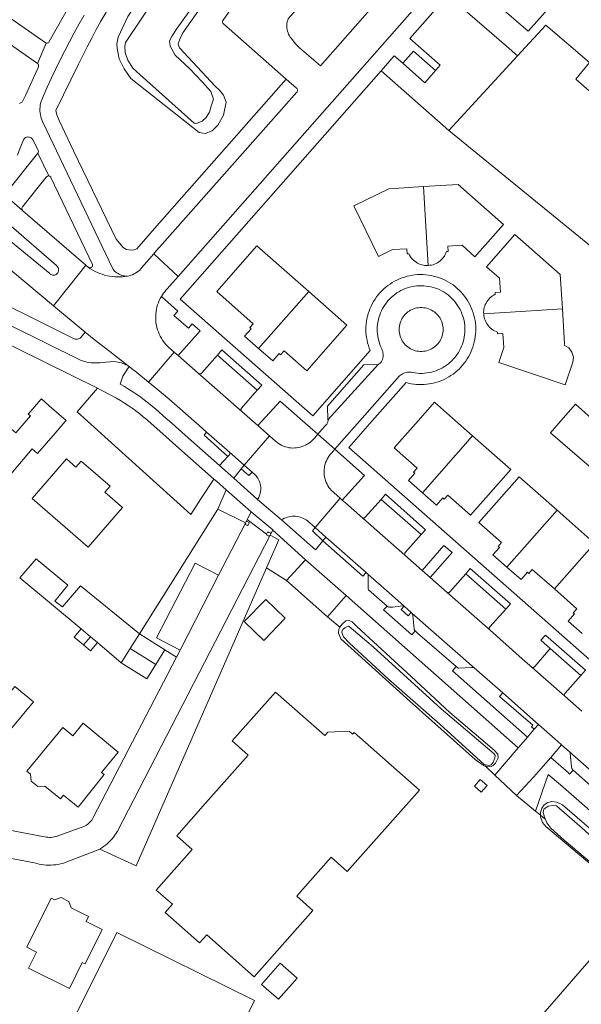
# Model space of a CAD drawing. Header units: metres. Extents: x 89888 to 94270, y 464165 to 468904.
# Tile 185 of 256: x 93308 to 93410, y 466393 to 466573. Entities that reach past the tile are written whole.
import ezdxf

# ---------------------------------------------------------------- set-up
doc = ezdxf.new("R2010")
doc.units = ezdxf.units.M
for name, color, linetype, lineweight in [('B_BEBOUWINGSGRENS_0', 251, 'CONTINUOUS', 13), ('B_TUSSENMUUR_0', 251, 'CONTINUOUS', 13), ('G_GRENS_ALGEMEEN_0', 251, 'CONTINUOUS', 13), ('T_CULTUURGRENS_0', 251, 'CONTINUOUS', 13), ('T_HEK_LIJN_0', 251, 'CONTINUOUS', 13), ('T_MUUR_30CM_LIJN_0', 251, 'CONTINUOUS', 13), ('V_WEGGRENS_0', 251, 'CONTINUOUS', 13), ('W_WALBESCHERMING_LIJN_0', 251, 'CONTINUOUS', 13), ('W_WATERGRENS_0', 251, 'CONTINUOUS', 13)]:
    doc.layers.add(name, color=color, linetype=linetype, lineweight=lineweight)

msp = doc.modelspace()

# ---------------------------------------------------------------- linework, layer by layer
at = {"layer": 'B_BEBOUWINGSGRENS_0'}
for p, q in [((93318.72, 466469.91), (93329.47, 466461.11)), ((93329.47, 466461.11), (93334.1, 466458.21)), ((93326.16, 466455.84), (93321.82, 466459.52)), ((93334.1, 466458.21), (93332.45, 466455.56)), ((93350.47, 466394.17), (93325.35, 466406.62))]:
    msp.add_line(p, q, dxfattribs=at)
for points in [[(93446.29, 466574.99), (93441.64, 466569.7), (93444.86, 466566.87), (93445.45, 466557.9), (93439.48, 466551.1), (93430.45, 466550.51), (93428.63, 466552.1), (93427.19, 466550.47), (93424.04, 466553.23), (93425.44, 466554.83), (93423.61, 466556.43), (93423.03, 466565.31), (93421.4, 466566.74), (93420.38, 466565.58), (93414.44, 466570.8), (93415.26, 466571.74), (93407.22, 466578.81), (93400.41, 466571.15), (93392.98, 466577.62)], [(93377.54, 466565.28), (93379.5, 466567.51), (93383.54, 466563.97)], [(93383.54, 466563.97), (93381.58, 466561.73), (93378.78, 466564.18), (93377.54, 466565.28)], [(93381.31, 466542.76), (93375.01, 466542.37), (93368.63, 466539.26), (93373.13, 466530.04), (93375.69, 466531.28), (93378.26, 466531.43), (93378.32, 466530.47), (93378.64, 466530.49), (93378.77, 466530.23), (93378.93, 466529.98), (93379.1, 466529.75), (93379.29, 466529.53), (93379.5, 466529.32), (93379.73, 466529.14), (93379.97, 466528.97), (93380.22, 466528.82), (93380.48, 466528.69), (93380.75, 466528.58), (93381.03, 466528.49), (93381.31, 466528.43), (93381.6, 466528.39), (93381.89, 466528.37), (93382.19, 466528.37)], [(93382.19, 466528.37), (93382.48, 466528.4), (93382.77, 466528.45), (93383.06, 466528.52), (93383.34, 466528.62), (93383.61, 466528.74), (93383.88, 466528.88), (93384.13, 466529.04), (93384.36, 466529.22), (93384.58, 466529.41), (93384.79, 466529.63), (93384.97, 466529.86), (93385.14, 466530.1), (93385.29, 466530.36), (93385.42, 466530.63), (93385.52, 466530.91), (93385.84, 466530.93), (93385.78, 466531.89), (93388.36, 466532.07), (93390.72, 466529.98), (93395.92, 466535.87), (93387.68, 466543.15), (93381.31, 466542.76)], [(93406.67, 466520.45), (93406.27, 466526.75), (93398.02, 466534.02), (93392.82, 466528.13), (93395.19, 466526.04), (93395.35, 466523.48), (93394.39, 466523.43), (93394.41, 466523.11), (93394.15, 466522.97), (93393.9, 466522.81), (93393.67, 466522.64), (93393.45, 466522.44), (93393.24, 466522.23), (93393.06, 466522), (93392.89, 466521.76), (93392.74, 466521.51), (93392.61, 466521.24), (93392.51, 466520.97), (93392.42, 466520.69), (93392.36, 466520.4), (93392.32, 466520.11), (93392.3, 466519.82), (93392.31, 466519.52)], [(93360.38, 466523.63), (93350.93, 466531.95), (93343.6, 466523.63), (93350.25, 466517.74), (93349.61, 466517.02), (93349.86, 466516.8), (93348.69, 466515.48), (93351.23, 466513.24)], [(93351.23, 466513.24), (93353.81, 466510.97), (93354.98, 466512.29), (93355.24, 466512.07), (93355.87, 466512.79), (93360.02, 466509.14), (93367.36, 466517.48), (93360.38, 466523.63)], [(93392.31, 466519.52), (93392.34, 466519.23), (93392.39, 466518.94), (93392.46, 466518.65), (93392.56, 466518.37), (93392.68, 466518.1), (93392.82, 466517.84), (93392.98, 466517.59), (93393.16, 466517.36), (93393.36, 466517.14), (93393.57, 466516.94), (93393.8, 466516.75), (93394.04, 466516.58), (93394.3, 466516.44), (93394.57, 466516.31), (93394.84, 466516.2), (93394.86, 466515.89), (93395.82, 466515.95), (93395.99, 466513.38), (93395.07, 466510.68), (93407.15, 466506.56), (93408.57, 466510.7), (93408.69, 466511.64), (93408.41, 466512.55), (93407.86, 466513.34), (93406.98, 466513.81), (93407.08, 466514.08), (93406.67, 466520.45)], [(93306.32, 466490.66), (93309.93, 466494.92), (93310.91, 466494.07), (93313.73, 466497.32), (93315.94, 466499.87), (93316.05, 466500), (93316.12, 466500.09), (93313.04, 466502.75), (93311.59, 466504.01), (93311.49, 466503.89), (93309.2, 466501.24), (93309.59, 466500.9), (93308.82, 466500), (93306.94, 466497.8), (93304.36, 466500), (93303.18, 466501.01), (93302.31, 466500), (93295.32, 466491.81), (93299.13, 466488.57), (93298.11, 466487.38), (93300.52, 466485.31), (93301.55, 466486.51), (93302.25, 466485.9), (93306.32, 466490.66)], [(93390.27, 466497.28), (93387.19, 466500), (93383.34, 466503.4), (93380.35, 466500), (93376, 466495.07), (93380.15, 466491.4), (93379.51, 466490.67), (93379.76, 466490.46), (93378.58, 466489.13), (93381.12, 466486.89)], [(93381.12, 466486.89), (93383.7, 466484.61), (93384.88, 466485.94), (93385.12, 466485.73), (93385.76, 466486.46), (93389.93, 466482.79), (93397.26, 466491.12), (93390.27, 466497.28)], [(93326.39, 466484.17), (93323.17, 466486.96), (93324.15, 466488.1), (93318.88, 466492.67), (93317.9, 466491.54), (93316.16, 466493.05), (93309.92, 466485.84)], [(93405.69, 466483.69), (93398.76, 466489.8), (93391.43, 466481.47), (93395.58, 466477.81), (93394.94, 466477.08), (93395.18, 466476.87), (93394, 466475.53), (93396.54, 466473.3)], [(93309.92, 466485.84), (93320.16, 466476.97), (93326.39, 466484.17)], [(93412.55, 466477.64), (93412.31, 466477.85), (93405.69, 466483.69)], [(93318.84, 466462.03), (93307.69, 466471.35), (93310.63, 466474.83), (93316.42, 466469.99), (93314.02, 466467.11), (93315.46, 466466.05), (93318.72, 466469.91)], [(93396.54, 466473.3), (93399.12, 466471.02), (93400.3, 466472.36), (93400.54, 466472.15), (93401.18, 466472.87), (93405.21, 466469.32)], [(93405.21, 466469.32), (93409.29, 466465.72), (93408.65, 466464.99), (93408.89, 466464.78), (93407.72, 466463.44), (93410.26, 466461.21)], [(93348.63, 466463.38), (93352.19, 466459.92), (93356.1, 466463.96), (93352.54, 466467.41), (93348.63, 466463.38)], [(93319.26, 466459.1), (93317.55, 466460.53), (93318.84, 466462.03)], [(93321.82, 466459.52), (93320.58, 466458), (93319.26, 466459.1)], [(93332.45, 466455.56), (93330.81, 466452.92), (93326.16, 466455.84)], [(93306, 466443.7), (93310.15, 466448.73), (93306.75, 466451.53), (93303.88, 466448.04), (93299.32, 466451.79), (93292.96, 466444.07)], [(93368.39, 466442.83), (93367.75, 466443.39), (93363.86, 466443.18), (93363.3, 466442.54), (93354.33, 466450.49), (93346.43, 466441.57), (93349.34, 466438.99), (93341.57, 466430.21), (93336.31, 466424.27), (93339.14, 466421.76), (93332.57, 466414.35), (93335.51, 466411.75), (93334.21, 466410.28), (93340.46, 466404.74), (93341.76, 466406.21), (93350.44, 466398.52)], [(93325.63, 466439.53), (93319.24, 466444.81), (93317.33, 466442.5), (93315.48, 466444.03), (93308.92, 466436.08), (93309.62, 466435.5), (93309.75, 466434.24), (93310.97, 466433.23), (93312.23, 466433.34), (93315.09, 466430.99), (93315.66, 466431.68), (93318.29, 466429.51)], [(93350.44, 466398.52), (93361.15, 466410.62), (93358.21, 466413.22), (93359.31, 466414.5), (93364.48, 466420.33), (93367.4, 466417.73), (93380.57, 466432.59), (93368.66, 466443.14), (93368.39, 466442.83)], [(93318.29, 466429.51), (93323.04, 466435.43), (93322.58, 466435.8), (93325.63, 466439.53)], [(93392.95, 466433.46), (93391.67, 466434.52), (93390.62, 466433.32)], [(93390.62, 466433.32), (93391.88, 466432.22), (93392.95, 466433.46)], [(93320.18, 466409.51), (93317.01, 466411.09), (93316.6, 466412.29), (93315.19, 466412.98), (93313.99, 466412.59), (93313.38, 466412.89), (93308.93, 466403.93), (93310.72, 466403.04), (93309.26, 466400.08), (93316.7, 466396.39)], [(93316.7, 466396.39), (93319.05, 466401.14), (93319.59, 466400.88), (93322.7, 466407.15), (93319.74, 466408.61), (93320.18, 466409.51)], [(93325.35, 466406.62), (93316.44, 466388.68), (93341.57, 466376.23), (93350.47, 466394.17)], [(93402.4, 466369.94), (93391.46, 466367.95), (93388.87, 466369.2), (93390.51, 466372.6), (93362.93, 466385.84), (93352.37, 466364.61), (93379.94, 466351.11), (93400.74, 466340.93), (93435.28, 466380.4), (93427.72, 466387.45), (93432.27, 466392.77), (93416.3, 466406.93), (93402.76, 466391.28), (93413.15, 466382.24)], [(93358.27, 466398.3), (93355.14, 466401.02), (93351.75, 466397.14), (93354.88, 466394.41), (93358.27, 466398.3)]]:
    msp.add_lwpolyline(points, dxfattribs=at)
at = {"layer": 'B_TUSSENMUUR_0'}
for p, q in [((93381.31, 466542.76), (93382.19, 466528.37)), ((93360.38, 466523.63), (93351.23, 466513.24)), ((93406.67, 466520.45), (93392.31, 466519.52)), ((93390.27, 466497.28), (93381.12, 466486.89)), ((93405.69, 466483.69), (93396.54, 466473.3)), ((93412.55, 466477.64), (93405.21, 466469.32)), ((93320.53, 466460.61), (93318.84, 466462.03)), ((93320.53, 466460.61), (93319.26, 466459.1)), ((93321.82, 466459.52), (93320.53, 466460.61)), ((93329.47, 466461.11), (93327.8, 466458.46)), ((93327.8, 466458.46), (93326.16, 466455.84)), ((93327.8, 466458.46), (93332.45, 466455.56))]:
    msp.add_line(p, q, dxfattribs=at)
at = {"layer": 'G_GRENS_ALGEMEEN_0'}
for p, q in [((93348.77, 466481.22), (93348.86, 466481.41)), ((93348.86, 466481.41), (93348.96, 466481.61)), ((93353.36, 466479.16), (93353.28, 466478.99)), ((93353.49, 466479.4), (93353.36, 466479.16))]:
    msp.add_line(p, q, dxfattribs=at)
for points in [[(93392.58, 466437.01), (93392.42, 466437.06), (93391.82, 466437.38), (93390.78, 466438.17), (93378.91, 466448.77), (93366.27, 466460.2), (93365.83, 466461.25), (93365.85, 466461.98), (93366.08, 466462.32)], [(93429.99, 466403.45), (93415.92, 466415.61), (93403.67, 466425.94), (93403.07, 466426.71), (93402.65, 466427.73), (93402.66, 466428.05)]]:
    msp.add_lwpolyline(points, dxfattribs=at)
at = {"layer": 'T_CULTUURGRENS_0'}
for p, q in [((93398.5, 466566.65), (93385.97, 466553.02)), ((93350.99, 466505.61), (93343.73, 466511.99)), ((93380.91, 466479.24), (93373.59, 466485.68)), ((93382.53, 466471.43), (93381.07, 466472.72)), ((93396.35, 466465.65), (93389.03, 466472.08)), ((93410.04, 466453.53), (93404.43, 466458.48))]:
    msp.add_line(p, q, dxfattribs=at)
for points in [[(93348.2, 466605.1), (93338.97, 466591.14), (93327.36, 466573.8), (93325.6, 466570.05), (93325.37, 466568.86), (93325.43, 466568.05), (93325.78, 466566.11), (93326.69, 466564.26), (93327.93, 466562.52), (93340.38, 466552.63), (93341.49, 466552.46), (93342.76, 466552.93), (93343.8, 466554), (93344.8, 466555.84), (93345.34, 466558.17), (93344.81, 466559.49), (93344.1, 466560.37), (93343.3, 466561.12), (93336.77, 466568.08), (93336.57, 466568.86), (93336.83, 466569.7), (93337.38, 466570.82), (93351.55, 466590.99), (93367.52, 466611.89)], [(93343.73, 466511.99), (93344.53, 466512.95), (93351.85, 466506.5), (93350.99, 466505.61)], [(93373.59, 466485.68), (93374.42, 466486.63), (93381.71, 466480.14), (93380.91, 466479.24)], [(93381.07, 466472.72), (93385.04, 466477.25), (93386.56, 466475.95), (93382.53, 466471.43)], [(93389.03, 466472.08), (93389.86, 466473.03), (93397.18, 466466.58), (93396.35, 466465.65)], [(93366.08, 466462.32), (93366.46, 466462.88), (93367.18, 466463.48), (93367.77, 466463.54), (93368.32, 466463.3)], [(93368.32, 466463.3), (93369.19, 466462.45), (93379.07, 466453.36), (93386.12, 466446.78), (93394.24, 466439.91), (93394.88, 466439.14), (93394.94, 466438.52), (93394.44, 466437.54), (93394.04, 466437.1), (93393.66, 466436.89), (93393.04, 466436.88), (93392.58, 466437.01)], [(93404.43, 466458.48), (93402.75, 466459.96), (93403.6, 466460.91), (93410.9, 466454.49), (93410.04, 466453.53)], [(93402.66, 466428.05), (93402.67, 466428.54), (93402.93, 466429.28), (93403.33, 466429.93), (93404, 466430.34), (93404.75, 466430.51), (93405.67, 466430.39), (93405.91, 466430.28), (93406.68, 466429.92)], [(93406.68, 466429.92), (93415.62, 466422.17), (93428.89, 466409.89), (93440.32, 466399.87), (93443.47, 466396.97), (93445.81, 466394.81), (93445.83, 466394.73), (93445.95, 466394.3), (93445.72, 466393.35), (93445.38, 466392.59), (93444.87, 466392.02), (93444.31, 466391.55), (93443.53, 466391.3), (93442.86, 466391.37)]]:
    msp.add_lwpolyline(points, dxfattribs=at)
at = {"layer": 'T_HEK_LIJN_0'}
for p, q in [((93352.7, 466473.17), (93328.87, 466418.75)), ((93366.08, 466462.32), (93363.79, 466464.25)), ((93394.37, 466435.32), (93392.58, 466437.01)), ((93398.3, 466431.6), (93394.37, 466435.32)), ((93401.76, 466428.78), (93398.3, 466431.6)), ((93402.66, 466428.05), (93401.76, 466428.78)), ((93403.49, 466427.37), (93402.66, 466428.05))]:
    msp.add_line(p, q, dxfattribs=at)
at = {"layer": 'T_MUUR_30CM_LIJN_0'}
for p, q in [((93329.47, 466461.11), (93343.78, 466483.87)), ((93343.78, 466483.87), (93348.86, 466481.41))]:
    msp.add_line(p, q, dxfattribs=at)
msp.add_lwpolyline([(93353.36, 466479.16), (93354.91, 466478.29), (93352.7, 466473.17)], dxfattribs=at)
at = {"layer": 'V_WEGGRENS_0'}
for p, q in [((93312.46, 466568.98), (93305.25, 466574.03)), ((93312.46, 466568.98), (93310.88, 466565.23)), ((93336.95, 466522.23), (93373.59, 466563.9)), ((93385.97, 466553.02), (93373.59, 466563.9)), ((93362.81, 466556.16), (93336.57, 466526.37)), ((93312.93, 466544.72), (93310.93, 466548.88)), ((93319.72, 466528.43), (93308.19, 466538.37)), ((93301.73, 466531.08), (93313.79, 466521.03)), ((93329.95, 466528), (93332.11, 466530.49)), ((93336.57, 466526.37), (93332.11, 466530.49)), ((93319.72, 466528.43), (93316.91, 466524.93)), ((93320.2, 466528.03), (93319.72, 466528.43)), ((93334.56, 466524.09), (93336.57, 466526.37)), ((93316.91, 466524.93), (93313.79, 466521.03)), ((93313.79, 466521.03), (93319.57, 466516.22)), ((93361.15, 466500.91), (93336.95, 466522.23)), ((93331.15, 466507.08), (93335.85, 466512.55)), ((93336.56, 466511.94), (93335.85, 466512.55)), ((93336.56, 466511.94), (93340.22, 466508.71)), ((93363.89, 466500.18), (93373.06, 466510.31)), ((93327.45, 466510.04), (93327.6, 466509.93)), ((93340.22, 466508.71), (93348.16, 466501.72)), ((93345.92, 466494.27), (93341.74, 466497.95)), ((93353.23, 466497.26), (93351.09, 466499.14)), ((93362.02, 466497.56), (93363.27, 466498.97)), ((93365.12, 466494.82), (93362.02, 466497.56)), ((93353.23, 466497.26), (93348.61, 466491.91)), ((93366.37, 466496.24), (93365.12, 466494.82)), ((93348.61, 466491.91), (93345.92, 466494.27)), ((93345.63, 466493.51), (93344.11, 466491.83)), ((93344.11, 466491.83), (93346.7, 466489.53)), ((93346.7, 466489.53), (93348.06, 466491.23)), ((93348.61, 466491.91), (93348.06, 466491.23)), ((93350.04, 466490.66), (93348.61, 466491.91)), ((93351.05, 466485.67), (93346.7, 466489.53)), ((93343.78, 466483.87), (93345.34, 466487.41)), ((93345.34, 466487.41), (93349.88, 466483.4)), ((93355.4, 466481.92), (93351.05, 466485.67)), ((93361.55, 466480.53), (93366.11, 466485.9)), ((93366.51, 466485.55), (93366.11, 466485.9)), ((93349.88, 466483.4), (93353.86, 466480.11)), ((93349.17, 466482.02), (93348.96, 466481.61)), ((93349.17, 466482.02), (93352.66, 466479.3)), ((93361.59, 466476.46), (93355.4, 466481.92)), ((93370.24, 466482.26), (93377.95, 466475.47)), ((93348.77, 466481.22), (93343.92, 466471.83)), ((93353.49, 466479.4), (93353.83, 466480.05)), ((93353.86, 466480.11), (93353.83, 466480.05)), ((93353.83, 466480.05), (93359.82, 466474.64)), ((93363.53, 466478.78), (93361.55, 466480.53)), ((93362.93, 466478.09), (93361.59, 466476.46)), ((93362.93, 466478.09), (93363.53, 466478.78)), ((93370.84, 466472.33), (93363.53, 466478.78)), ((93359.82, 466474.64), (93356.34, 466470.85)), ((93359.82, 466474.64), (93367.21, 466468.15)), ((93377.95, 466475.47), (93381.07, 466472.72)), ((93356.34, 466470.85), (93352.7, 466473.17)), ((93336.9, 466458.17), (93343.92, 466471.83)), ((93371.23, 466471.98), (93370.84, 466472.33)), ((93382.53, 466471.43), (93385.65, 466468.68)), ((93363.79, 466464.25), (93367.21, 466468.15)), ((93367.21, 466468.15), (93398.63, 466440.31)), ((93385.65, 466468.68), (93393.47, 466461.78)), ((93377.74, 466466.23), (93377.8, 466466.18)), ((93379.09, 466465.05), (93377.8, 466466.18)), ((93379.09, 466465.05), (93379.22, 466464.93)), ((93390.58, 466454.92), (93379.22, 466464.93)), ((93380.21, 466461.27), (93379.81, 466461.65)), ((93387.28, 466455.14), (93380.21, 466461.27)), ((93336.24, 466456.89), (93334.1, 466458.21)), ((93336.9, 466458.17), (93336.24, 466456.89)), ((93390.58, 466454.92), (93395.79, 466450.33)), ((93401.18, 466454.98), (93407.11, 466449.74)), ((93402.3, 466444.6), (93395.79, 466450.33)), ((93407.11, 466449.74), (93410.21, 466447.02)), ((93401.54, 466443.71), (93400.32, 466442.29)), ((93401.54, 466443.71), (93402.3, 466444.6)), ((93400.32, 466442.29), (93398.63, 466440.31)), ((93398.63, 466440.31), (93394.37, 466435.32)), ((93404.54, 466438.55), (93406.53, 466440.86)), ((93406.53, 466440.86), (93407.98, 466439.58)), ((93404.54, 466438.55), (93402.76, 466436.48)), ((93419.45, 466429.46), (93407.98, 466439.58)), ((93401.76, 466428.78), (93404.06, 466435.42)), ((93404.06, 466435.42), (93406.32, 466433.56)), ((93406.32, 466433.56), (93417.52, 466423.74)), ((93328.87, 466418.75), (93322.24, 466421.83))]:
    msp.add_line(p, q, dxfattribs=at)
for points in [[(93314.25, 466556.65), (93318.37, 466565.12), (93319.15, 466566.71), (93319.95, 466568.29), (93320.77, 466569.86), (93321.61, 466571.42), (93322.47, 466572.97), (93323.34, 466574.52), (93324.24, 466576.05), (93325.15, 466577.57), (93326.08, 466579.08), (93327.03, 466580.58), (93327.99, 466582.06), (93328.97, 466583.54), (93329.97, 466585), (93330.99, 466586.45), (93332.02, 466587.89), (93349.09, 466611.36), (93351.16, 466614.18), (93353.24, 466616.99), (93355.34, 466619.78)], [(93358.71, 466568.1), (93362.51, 466564.82), (93402.21, 466609.9), (93401.5, 466610.55), (93403.16, 466612.45), (93396.3, 466618.38), (93356.63, 466573.41), (93356.54, 466573.13), (93356.46, 466572.85), (93356.41, 466572.56), (93356.39, 466572.27), (93356.38, 466571.98), (93356.4, 466571.69), (93356.45, 466571.41), (93356.52, 466571.12), (93356.61, 466570.85), (93356.72, 466570.58), (93356.86, 466570.32), (93357.01, 466570.08), (93357.19, 466569.84), (93357.98, 466568.83), (93358.71, 466568.1)], [(93398.5, 466566.65), (93403.64, 466572.24), (93411.62, 466565.43), (93409.15, 466562.4), (93416.42, 466555.99), (93412.84, 466551.96), (93422.74, 466542.92), (93427.49, 466547.5), (93440.43, 466548.32), (93447.31, 466556.84), (93446.49, 466567.81), (93453.04, 466563.71), (93460.08, 466571.57), (93460.57, 466575.01), (93463.03, 466578.78), (93460.57, 466600.39), (93470.72, 466611.2), (93498.4, 466594.66), (93502.24, 466592.1)], [(93405.68, 466604.82), (93362.81, 466556.16)], [(93318.39, 466578.77), (93313.04, 466569.26), (93312.99, 466569.18), (93312.93, 466569.1), (93312.84, 466569.04), (93312.75, 466569), (93312.66, 466568.97), (93312.56, 466568.97), (93312.46, 466568.98)], [(93347.57, 466577.21), (93344.74, 466573.18), (93344.68, 466573.1), (93344.64, 466573.01), (93344.62, 466572.91), (93344.62, 466572.81), (93344.65, 466572.71), (93344.69, 466572.62), (93344.75, 466572.54), (93344.82, 466572.47), (93356.29, 466562.41)], [(93383.54, 466563.97), (93384.38, 466564.92), (93378.82, 466569.83), (93385.74, 466577.7)], [(93385.74, 466577.7), (93396.46, 466568.42), (93398.5, 466566.65)], [(93319.38, 466574.06), (93318.47, 466572.46), (93317.58, 466570.84), (93316.71, 466569.22), (93315.86, 466567.58), (93315.03, 466565.93), (93314.22, 466564.27), (93313.43, 466562.6), (93312.67, 466560.93), (93311.92, 466559.24)], [(93302.82, 466570.2), (93302.89, 466570.28), (93302.97, 466570.35), (93303.07, 466570.4), (93303.17, 466570.43), (93303.28, 466570.44), (93303.39, 466570.42), (93303.49, 466570.39), (93310.88, 466565.23)], [(93373.59, 466563.9), (93375.99, 466566.63), (93377.54, 466565.28)], [(93310.88, 466565.23), (93310.95, 466565.17), (93311.01, 466565.1), (93311.05, 466565.01), (93311.08, 466564.92), (93311.09, 466564.83), (93311.07, 466564.73), (93311.04, 466564.64), (93308.67, 466559.41)], [(93356.29, 466562.41), (93332.21, 466535.14), (93329, 466531.4), (93328.48, 466531.21), (93328.09, 466531.15), (93327.1, 466531.29)], [(93358.21, 466560.01), (93358.27, 466560.1), (93358.31, 466560.21), (93358.33, 466560.32), (93358.33, 466560.44), (93358.3, 466560.55), (93358.25, 466560.65), (93358.18, 466560.74), (93356.29, 466562.41)], [(93308.67, 466559.41), (93308.23, 466558.44), (93308.16, 466558.32), (93308.07, 466558.21), (93307.97, 466558.12), (93307.85, 466558.04), (93307.72, 466557.99), (93307.59, 466557.96)], [(93311.92, 466559.24), (93311.77, 466558.93), (93311.65, 466558.61), (93311.54, 466558.29), (93311.46, 466557.96), (93311.4, 466557.62), (93311.36, 466557.29), (93311.34, 466556.95), (93311.34, 466556.6), (93311.37, 466556.26), (93311.41, 466555.93), (93311.48, 466555.59), (93311.57, 466555.26), (93311.68, 466554.94), (93311.82, 466554.63), (93324.62, 466527.74), (93324.79, 466527.54), (93324.96, 466527.35), (93325.15, 466527.18), (93325.36, 466527.02), (93325.58, 466526.88), (93325.8, 466526.76), (93326.04, 466526.66), (93326.28, 466526.57), (93326.53, 466526.51), (93326.79, 466526.46), (93327.05, 466526.44), (93327.3, 466526.44)], [(93332.11, 466530.49), (93332.62, 466531.08), (93334.11, 466532.8), (93358.21, 466560.01)], [(93327.1, 466531.29), (93326.52, 466531.67), (93325.26, 466533.15), (93317.46, 466549.3), (93314.82, 466554.81), (93314.39, 466555.85), (93314.25, 466556.65)], [(93307.24, 466548.52), (93307.75, 466549.83), (93308.25, 466551.14), (93308.31, 466551.28), (93308.38, 466551.41), (93308.48, 466551.52), (93308.59, 466551.62), (93308.72, 466551.71), (93308.85, 466551.77), (93309, 466551.81), (93309.15, 466551.83), (93309.3, 466551.82), (93309.45, 466551.79), (93309.59, 466551.74), (93309.72, 466551.67), (93309.84, 466551.58), (93309.94, 466551.47), (93310.03, 466551.35), (93310.1, 466551.21), (93310.98, 466549.44), (93311.02, 466549.35), (93311.04, 466549.25), (93311.04, 466549.15), (93311.02, 466549.06), (93310.99, 466548.96), (93310.93, 466548.88)], [(93427.7, 466522.66), (93425.79, 466520.49), (93385.97, 466553.02)], [(93310.93, 466548.88), (93305.15, 466541.65), (93305.07, 466541.58), (93304.99, 466541.53), (93304.89, 466541.49), (93304.79, 466541.48), (93304.68, 466541.5), (93304.59, 466541.53), (93304.47, 466541.61)], [(93308.19, 466538.37), (93308.12, 466538.45), (93308.07, 466538.54), (93308.03, 466538.65), (93308.02, 466538.75), (93308.04, 466538.86), (93308.08, 466538.96), (93308.13, 466539.05), (93312.49, 466544.49), (93312.55, 466544.57), (93312.63, 466544.64), (93312.73, 466544.69), (93312.83, 466544.72), (93312.93, 466544.72)], [(93312.93, 466544.72), (93313.04, 466544.71), (93313.13, 466544.66), (93313.22, 466544.6), (93313.29, 466544.53), (93313.34, 466544.44), (93320.93, 466528.57), (93320.95, 466528.46), (93320.94, 466528.36), (93320.91, 466528.25), (93320.86, 466528.16), (93320.79, 466528.08), (93320.7, 466528.02), (93320.6, 466527.98), (93320.5, 466527.96), (93320.39, 466527.96), (93320.29, 466527.98), (93320.2, 466528.03)], [(93304.47, 466541.61), (93304.54, 466541.55), (93308.19, 466538.37)], [(93314.61, 466527.06), (93314.67, 466527.21), (93314.71, 466527.36), (93314.73, 466527.53), (93314.72, 466527.69), (93314.69, 466527.84), (93314.64, 466527.99), (93314.56, 466528.14), (93314.47, 466528.27), (93314.36, 466528.39), (93305.66, 466535.89), (93305.59, 466535.95)], [(93304.29, 466534.17), (93313.11, 466526.88), (93313.22, 466526.78), (93313.34, 466526.7), (93313.48, 466526.64), (93313.62, 466526.6), (93313.76, 466526.58), (93313.91, 466526.59), (93314.05, 466526.62), (93314.19, 466526.67), (93314.32, 466526.74), (93314.43, 466526.83), (93314.53, 466526.94), (93314.61, 466527.06)], [(93320.2, 466528.03), (93320.58, 466527.76), (93320.98, 466527.52), (93321.39, 466527.3), (93321.81, 466527.09), (93322.24, 466526.91), (93322.69, 466526.76), (93323.13, 466526.62), (93323.59, 466526.51), (93324.05, 466526.41), (93324.51, 466526.35), (93324.98, 466526.3), (93325.44, 466526.28), (93325.91, 466526.29), (93326.38, 466526.31), (93326.84, 466526.36), (93327.3, 466526.44)], [(93327.3, 466526.44), (93327.61, 466526.5), (93327.92, 466526.58), (93328.21, 466526.69), (93328.5, 466526.82), (93328.78, 466526.97), (93329.04, 466527.14), (93329.29, 466527.33), (93329.53, 466527.53), (93329.75, 466527.76), (93329.95, 466528)], [(93367.7, 466495.15), (93371.98, 466500), (93378.15, 466506.99), (93378.61, 466506.88), (93379.08, 466506.78), (93379.55, 466506.71), (93380.02, 466506.66), (93380.49, 466506.63), (93380.97, 466506.62), (93381.44, 466506.64), (93381.91, 466506.68), (93382.39, 466506.74), (93382.85, 466506.82), (93383.32, 466506.93), (93383.77, 466507.06), (93384.22, 466507.21), (93384.66, 466507.38), (93385.1, 466507.57), (93385.52, 466507.79), (93385.94, 466508.02), (93386.34, 466508.27), (93386.73, 466508.55), (93387.1, 466508.84), (93387.46, 466509.14), (93387.81, 466509.47), (93388.14, 466509.81), (93388.46, 466510.17), (93388.75, 466510.54), (93389.03, 466510.92), (93389.29, 466511.32), (93389.53, 466511.69), (93389.76, 466512.12), (93389.98, 466512.56), (93390.17, 466513.01), (93390.34, 466513.47), (93390.48, 466513.94), (93390.6, 466514.41), (93390.7, 466514.89), (93390.78, 466515.38), (93390.83, 466515.86), (93390.86, 466516.35), (93390.87, 466516.84), (93390.85, 466517.33), (93390.8, 466517.82), (93390.74, 466518.31), (93390.65, 466518.79), (93390.53, 466519.27), (93390.39, 466519.74), (93390.23, 466520.2), (93390.05, 466520.65), (93389.85, 466521.1), (93389.62, 466521.53), (93389.37, 466521.96), (93389.1, 466522.37), (93388.82, 466522.77), (93388.51, 466523.15), (93388.19, 466523.52), (93387.84, 466523.87), (93387.48, 466524.2), (93387.11, 466524.52), (93386.72, 466524.81), (93386.32, 466525.09), (93385.9, 466525.35), (93385.47, 466525.58), (93385.03, 466525.8), (93384.58, 466525.99), (93384.12, 466526.16), (93383.65, 466526.31), (93383.18, 466526.44), (93382.7, 466526.54), (93382.22, 466526.62), (93381.73, 466526.68), (93381.24, 466526.71), (93380.75, 466526.72), (93380.26, 466526.7), (93379.77, 466526.66), (93379.29, 466526.59), (93378.8, 466526.51), (93378.33, 466526.4), (93377.86, 466526.26), (93377.39, 466526.1), (93376.94, 466525.92), (93376.49, 466525.72), (93376.05, 466525.5), (93375.63, 466525.25), (93375.22, 466524.99), (93374.82, 466524.7), (93374.43, 466524.4), (93374.06, 466524.08), (93373.71, 466523.73), (93373.38, 466523.38), (93373.06, 466523.01), (93372.76, 466522.62), (93372.48, 466522.22), (93372.22, 466521.8), (93371.98, 466521.37), (93371.76, 466520.93), (93371.56, 466520.48), (93371.39, 466520.03), (93371.24, 466519.56), (93371.11, 466519.09), (93371, 466518.61), (93370.92, 466518.12), (93370.86, 466517.64), (93370.83, 466517.15), (93370.82, 466516.66), (93370.83, 466516.17), (93370.87, 466515.68), (93370.93, 466515.2), (93371.02, 466514.71), (93371.12, 466514.23), (93371.26, 466513.76), (93371.41, 466513.3), (93371.59, 466512.84), (93361.15, 466500.91)], [(93319.57, 466516.22), (93318.77, 466515.22), (93318.65, 466515.12), (93318.51, 466515.03), (93318.37, 466514.97), (93318.21, 466514.93), (93318.05, 466514.91), (93317.89, 466514.91), (93317.74, 466514.93), (93317.58, 466514.98), (93297.51, 466524.96), (93297.43, 466525.02), (93297.35, 466525.09), (93297.29, 466525.17), (93297.25, 466525.27), (93297.22, 466525.36), (93297.21, 466525.47)], [(93373.06, 466510.31), (93373.26, 466510.4), (93373.43, 466510.52), (93373.57, 466510.66), (93373.67, 466510.82), (93373.75, 466510.98), (93373.84, 466511.21), (93373.9, 466511.45), (93373.95, 466511.69), (93373.96, 466511.94), (93373.96, 466512.18), (93373.93, 466512.43), (93373.88, 466512.67), (93373.81, 466512.9), (93373.71, 466513.13), (93373.59, 466513.38), (93373.43, 466513.78), (93373.28, 466514.19), (93373.16, 466514.61), (93373.06, 466515.03), (93372.98, 466515.46), (93372.92, 466515.89), (93372.89, 466516.32), (93372.88, 466516.75), (93372.9, 466517.19), (93372.94, 466517.62), (93373, 466518.05), (93373.09, 466518.47), (93373.2, 466518.89), (93373.33, 466519.31), (93373.48, 466519.71), (93373.66, 466520.11), (93373.85, 466520.5), (93374.07, 466520.87), (93374.31, 466521.23), (93374.56, 466521.58), (93374.84, 466521.92), (93375.13, 466522.24), (93375.44, 466522.54), (93375.77, 466522.83), (93376.11, 466523.1), (93376.46, 466523.35), (93376.83, 466523.58), (93377.21, 466523.79), (93377.6, 466523.98), (93378, 466524.14), (93378.41, 466524.29), (93378.83, 466524.41), (93379.25, 466524.51), (93379.68, 466524.59), (93380.11, 466524.64), (93380.54, 466524.67), (93380.97, 466524.68), (93381.41, 466524.66), (93381.84, 466524.62), (93382.27, 466524.56), (93382.69, 466524.47), (93383.11, 466524.36), (93383.52, 466524.23), (93383.93, 466524.08), (93384.33, 466523.9), (93384.71, 466523.71), (93385.09, 466523.49), (93385.45, 466523.25), (93385.8, 466522.99), (93386.14, 466522.72), (93386.46, 466522.42), (93386.76, 466522.11), (93387.04, 466521.79), (93387.31, 466521.45), (93387.56, 466521.09), (93387.79, 466520.72), (93388, 466520.34), (93388.19, 466519.95), (93388.35, 466519.55), (93388.5, 466519.14), (93388.62, 466518.73), (93388.72, 466518.3), (93388.8, 466517.88), (93388.85, 466517.45), (93388.88, 466517.01), (93388.89, 466516.58), (93388.87, 466516.15), (93388.83, 466515.71), (93388.77, 466515.28), (93388.68, 466514.86), (93388.57, 466514.44), (93388.44, 466514.03), (93388.28, 466513.62), (93388.1, 466513.23), (93387.91, 466512.84), (93387.69, 466512.47), (93387.09, 466511.63), (93386.81, 466511.3), (93386.51, 466510.99), (93386.19, 466510.7), (93385.86, 466510.42), (93385.52, 466510.16), (93385.16, 466509.92), (93384.79, 466509.7), (93384.41, 466509.5), (93384.01, 466509.32), (93383.61, 466509.16), (93383.2, 466509.03), (93382.79, 466508.91), (93382.37, 466508.82), (93381.94, 466508.75), (93381.51, 466508.71), (93381.08, 466508.68), (93380.65, 466508.68), (93380.22, 466508.71), (93379.79, 466508.76), (93379.37, 466508.83), (93379.05, 466508.89), (93378.82, 466508.91), (93378.6, 466508.91), (93378.37, 466508.89), (93378.15, 466508.84), (93377.93, 466508.78), (93377.71, 466508.71), (93377.51, 466508.61), (93377.31, 466508.49), (93377.13, 466508.36), (93376.96, 466508.22), (93369.69, 466500), (93366.37, 466496.24)], [(93327.45, 466510.04), (93326.24, 466510.58), (93325.58, 466510.74), (93324.73, 466510.83), (93322.69, 466510.67), (93322.29, 466510.62), (93321.89, 466510.59), (93321.49, 466510.58), (93321.09, 466510.59), (93320.68, 466510.62), (93320.28, 466510.67), (93319.89, 466510.74), (93319.5, 466510.84), (93319.11, 466510.95), (93318.73, 466511.08), (93293.61, 466523.49)], [(93335.85, 466512.55), (93334.79, 466513.48), (93334.55, 466513.71), (93334.32, 466513.95), (93334.11, 466514.21), (93333.9, 466514.47), (93333.71, 466514.74), (93333.49, 466515.1), (93333.28, 466515.47), (93333.1, 466515.85), (93332.94, 466516.23), (93332.8, 466516.63), (93332.68, 466517.03), (93332.59, 466517.45), (93332.51, 466517.86), (93332.47, 466518.28), (93332.45, 466518.7), (93332.45, 466519.12), (93332.47, 466519.54), (93332.52, 466519.96), (93332.59, 466520.37), (93332.69, 466520.78), (93332.8, 466521.19), (93332.95, 466521.58), (93333.11, 466521.97), (93333.29, 466522.35), (93333.5, 466522.72)], [(93334.56, 466524.09), (93334.32, 466523.84), (93334.1, 466523.57), (93333.89, 466523.29), (93333.69, 466523.01), (93333.5, 466522.72)], [(93333.5, 466522.72), (93336.51, 466520.02), (93335.79, 466519.22), (93338.42, 466516.91), (93339.13, 466517.71), (93340.55, 466516.45), (93336.56, 466511.94)], [(93291.34, 466521.03), (93292.47, 466520.47), (93321.82, 466505.95)], [(93376.88, 466516.69), (93376.89, 466516.38), (93376.93, 466516.08), (93376.99, 466515.78), (93377.07, 466515.48), (93377.17, 466515.19), (93377.3, 466514.91), (93377.44, 466514.64), (93377.61, 466514.38), (93377.8, 466514.14), (93378, 466513.91), (93378.22, 466513.7), (93378.46, 466513.5), (93378.71, 466513.33), (93378.98, 466513.17), (93379.25, 466513.03), (93379.54, 466512.92), (93379.83, 466512.82), (93380.13, 466512.75), (93380.43, 466512.71), (93380.74, 466512.68), (93381.04, 466512.68), (93381.35, 466512.71), (93381.65, 466512.75), (93381.95, 466512.82), (93382.24, 466512.92), (93382.53, 466513.03), (93382.8, 466513.17), (93383.07, 466513.33), (93383.32, 466513.5), (93383.56, 466513.7), (93383.78, 466513.91), (93383.98, 466514.14), (93384.17, 466514.38), (93384.34, 466514.64), (93384.48, 466514.91), (93384.61, 466515.19), (93384.71, 466515.48), (93384.79, 466515.78), (93384.85, 466516.08), (93384.89, 466516.38), (93384.9, 466516.69), (93384.89, 466517), (93384.85, 466517.3), (93384.79, 466517.6), (93384.71, 466517.9), (93384.61, 466518.19), (93384.48, 466518.47), (93384.34, 466518.74), (93384.17, 466519), (93383.98, 466519.24), (93383.78, 466519.47), (93383.56, 466519.68), (93383.32, 466519.88), (93383.07, 466520.05), (93382.8, 466520.21), (93382.53, 466520.35), (93382.24, 466520.46), (93381.95, 466520.56), (93381.65, 466520.63), (93381.35, 466520.67), (93381.04, 466520.7), (93380.74, 466520.7), (93380.43, 466520.67), (93380.13, 466520.63), (93379.83, 466520.56), (93379.54, 466520.46), (93379.25, 466520.35), (93378.98, 466520.21), (93378.71, 466520.05), (93378.46, 466519.88), (93378.22, 466519.68), (93378, 466519.47), (93377.8, 466519.24), (93377.61, 466519), (93377.44, 466518.74), (93377.3, 466518.47), (93377.17, 466518.19), (93377.07, 466517.9), (93376.99, 466517.6), (93376.93, 466517.3), (93376.89, 466517), (93376.88, 466516.69)], [(93319.57, 466516.22), (93321.23, 466514.84), (93324.08, 466512.64), (93325.46, 466511.59), (93327.45, 466510.04)], [(93340.22, 466508.71), (93340.3, 466508.66), (93340.4, 466508.62), (93340.5, 466508.6), (93340.6, 466508.61), (93340.7, 466508.64), (93340.79, 466508.68), (93340.86, 466508.75), (93343.73, 466511.99)], [(93363.89, 466500.18), (93363.78, 466502.68), (93370.44, 466510.23), (93373.06, 466510.31)], [(93325.98, 466506.7), (93326.48, 466508.17), (93327.6, 466509.93)], [(93327.6, 466509.93), (93328.35, 466509.34), (93328.63, 466509.13), (93331.15, 466507.08)], [(93344.11, 466491.83), (93338.36, 466496.93), (93334.91, 466499.99), (93334.39, 466500.45), (93332.49, 466502.12), (93331.82, 466502.7), (93331.13, 466503.26), (93330.43, 466503.8), (93329.72, 466504.33), (93328.99, 466504.84), (93328.26, 466505.33), (93327.51, 466505.8), (93326.75, 466506.26), (93325.98, 466506.7)], [(93331.15, 466507.08), (93331.99, 466506.4), (93334.89, 466503.96), (93336.84, 466502.24), (93339.4, 466500), (93340.31, 466499.2), (93341.74, 466497.95)], [(93343.09, 466489.38), (93340.69, 466485.76), (93338.88, 466482.9), (93318.15, 466501.65), (93321.82, 466505.95)], [(93321.82, 466505.95), (93322.51, 466505.61), (93324.54, 466504.55)], [(93350.99, 466505.61), (93348.11, 466502.34), (93348.06, 466502.26), (93348.03, 466502.17), (93348.01, 466502.07), (93348.02, 466501.97), (93348.05, 466501.88), (93348.1, 466501.79), (93348.16, 466501.72)], [(93324.54, 466504.55), (93325.28, 466504.14), (93326.01, 466503.71), (93326.74, 466503.26), (93327.45, 466502.79), (93328.15, 466502.31), (93328.85, 466501.81), (93329.53, 466501.3), (93330.19, 466500.77), (93330.85, 466500.23), (93331.1, 466500), (93333.23, 466498.1), (93336.67, 466495.03), (93343.09, 466489.38)], [(93351.09, 466499.14), (93351.88, 466500), (93355.15, 466503.61), (93359.25, 466500), (93362.02, 466497.56)], [(93348.16, 466501.72), (93350.12, 466500), (93351.09, 466499.14)], [(93363.27, 466498.97), (93363.69, 466499.43), (93363.76, 466499.53), (93363.82, 466499.64), (93363.86, 466499.76), (93363.89, 466499.88), (93363.9, 466500), (93363.9, 466500.11), (93363.89, 466500.18)], [(93341.74, 466497.95), (93341.27, 466497.38), (93345.63, 466493.51)], [(93362.02, 466497.56), (93361.41, 466496.86), (93361.18, 466496.6), (93360.94, 466496.36), (93360.68, 466496.14), (93360.4, 466495.93), (93360.11, 466495.74), (93359.81, 466495.58), (93359.49, 466495.44), (93359.17, 466495.31), (93358.84, 466495.22), (93358.51, 466495.14), (93358.17, 466495.09), (93357.82, 466495.06), (93357.48, 466495.05), (93357.14, 466495.07), (93356.79, 466495.11), (93356.46, 466495.18), (93356.12, 466495.27), (93355.8, 466495.38), (93355.48, 466495.52), (93355.18, 466495.68), (93354.88, 466495.85), (93354.6, 466496.05), (93354.3, 466496.31), (93353.23, 466497.26)], [(93345.92, 466494.27), (93345.97, 466493.96), (93345.91, 466493.82), (93345.63, 466493.51)], [(93366.11, 466485.9), (93364.49, 466487.34), (93364.27, 466487.59), (93364.07, 466487.87), (93363.88, 466488.15), (93363.72, 466488.45), (93363.58, 466488.76), (93363.46, 466489.08), (93363.36, 466489.4), (93363.28, 466489.73), (93363.22, 466490.07), (93363.19, 466490.41), (93363.18, 466490.74), (93363.2, 466491.08), (93363.23, 466491.42), (93363.29, 466491.76), (93363.37, 466492.09), (93363.47, 466492.41), (93363.6, 466492.72), (93363.74, 466493.03), (93363.91, 466493.33), (93364.1, 466493.61), (93364.3, 466493.88), (93364.52, 466494.14), (93365.12, 466494.82)], [(93365.12, 466494.82), (93370.55, 466490.04), (93366.51, 466485.55)], [(93433, 466439.32), (93432.74, 466439.27), (93432.49, 466439.24), (93432.23, 466439.23), (93431.97, 466439.25), (93431.71, 466439.29), (93431.46, 466439.34), (93431.21, 466439.42), (93430.97, 466439.52), (93430.61, 466439.73), (93367.7, 466495.15)], [(93348.06, 466491.23), (93349.46, 466490.04), (93350.04, 466490.66)], [(93350.04, 466490.66), (93350.57, 466490.19), (93350.77, 466489.98), (93350.94, 466489.76), (93351.1, 466489.53), (93351.24, 466489.29), (93351.35, 466489.03), (93351.45, 466488.77), (93351.53, 466488.5), (93351.59, 466488.22), (93351.62, 466487.95), (93351.63, 466487.66), (93351.62, 466487.38), (93351.59, 466487.1), (93351.54, 466486.83), (93351.46, 466486.56), (93351.36, 466486.29), (93351.25, 466486.04), (93351.05, 466485.67)], [(93343.09, 466489.38), (93343.53, 466488.99), (93345.34, 466487.41)], [(93366.51, 466485.55), (93367.1, 466485.03), (93370.24, 466482.26)], [(93370.24, 466482.26), (93370.32, 466482.24), (93370.41, 466482.24), (93370.49, 466482.26), (93370.57, 466482.29), (93370.65, 466482.34), (93370.71, 466482.4), (93373.59, 466485.68)], [(93349.88, 466483.4), (93349.28, 466482.23), (93349.17, 466482.02)], [(93349.54, 466481.33), (93349.36, 466480.94), (93349.26, 466480.99), (93349.22, 466480.89), (93348.83, 466481.08), (93348.88, 466481.19), (93348.77, 466481.22)], [(93348.96, 466481.61), (93349.05, 466481.57), (93349.1, 466481.67), (93349.49, 466481.48), (93349.44, 466481.39), (93349.54, 466481.33)], [(93355.4, 466481.92), (93355.65, 466482.08), (93355.92, 466482.22), (93356.2, 466482.33), (93356.48, 466482.43), (93356.77, 466482.51), (93357.06, 466482.56), (93357.36, 466482.59), (93357.66, 466482.6), (93357.96, 466482.59), (93358.26, 466482.56), (93358.55, 466482.51), (93358.84, 466482.43), (93359.12, 466482.33), (93359.4, 466482.21), (93359.66, 466482.08), (93359.92, 466481.92), (93360.16, 466481.74), (93361.55, 466480.53)], [(93352.66, 466479.3), (93352.87, 466479.7), (93352.95, 466479.65), (93353, 466479.74), (93353.38, 466479.54)], [(93353.38, 466479.54), (93353.34, 466479.45), (93353.49, 466479.4)], [(93361.55, 466480.53), (93361.04, 466479.92), (93362.93, 466478.09)], [(93322.24, 466421.83), (93322.6, 466422.04), (93322.95, 466422.28), (93323.29, 466422.53), (93323.62, 466422.8), (93323.93, 466423.08), (93324.23, 466423.38), (93324.51, 466423.7), (93324.77, 466424.03), (93325.02, 466424.37), (93325.25, 466424.72), (93325.46, 466425.09), (93353.28, 466478.99)], [(93353.28, 466478.99), (93353.16, 466479.06), (93353.11, 466478.98), (93352.72, 466479.17), (93352.75, 466479.26), (93352.66, 466479.3)], [(93362.93, 466478.09), (93370.23, 466471.64), (93370.84, 466472.33)], [(93380.91, 466479.24), (93377.99, 466475.97), (93377.94, 466475.9), (93377.9, 466475.82), (93377.89, 466475.73), (93377.89, 466475.64), (93377.91, 466475.55), (93377.95, 466475.47)], [(93343.92, 466471.83), (93339.65, 466474.02), (93332.63, 466460.37), (93336.9, 466458.17)], [(93356.34, 466470.85), (93360.07, 466467.5), (93363.79, 466464.25)], [(93377.74, 466466.23), (93374.56, 466469.04), (93371.23, 466471.98)], [(93374.68, 466466.2), (93371.28, 466469.19), (93371.25, 466469.29), (93371.24, 466469.46), (93371.25, 466470.1), (93371.23, 466471.98)], [(93385.65, 466468.68), (93385.74, 466468.65), (93385.83, 466468.64), (93385.93, 466468.65), (93386.01, 466468.69), (93386.09, 466468.73), (93386.16, 466468.8), (93389.03, 466472.08)], [(93379.81, 466461.65), (93379.19, 466460.95), (93374.03, 466465.51), (93374.68, 466466.2)], [(93374.68, 466466.2), (93374.85, 466466.05), (93375.02, 466465.97), (93375.73, 466466), (93377.48, 466466.26), (93377.74, 466466.23)], [(93377.8, 466466.18), (93377.25, 466465.59), (93378.5, 466464.43), (93379.09, 466465.05)], [(93396.35, 466465.65), (93393.45, 466462.4), (93393.39, 466462.32), (93393.35, 466462.23), (93393.33, 466462.14), (93393.34, 466462.04), (93393.36, 466461.95), (93393.41, 466461.86), (93393.47, 466461.78)], [(93379.22, 466464.93), (93379.35, 466464.5), (93379.6, 466462.07), (93379.63, 466461.89), (93379.72, 466461.73), (93379.81, 466461.65)], [(93393.47, 466461.78), (93399.35, 466456.59), (93401.18, 466454.98)], [(93401.18, 466454.98), (93401.3, 466454.96), (93401.43, 466454.99), (93401.66, 466455.18), (93404.43, 466458.48)], [(93336.24, 466456.89), (93321.07, 466427.58), (93320.94, 466427.35), (93320.79, 466427.13), (93320.63, 466426.92), (93320.45, 466426.73), (93320.25, 466426.55), (93320.05, 466426.38), (93319.83, 466426.23), (93319.6, 466426.1), (93319.37, 466425.98), (93314.8, 466424.3), (93314.52, 466424.2), (93314.24, 466424.11), (93313.95, 466424.05), (93313.65, 466424.01), (93313.36, 466423.98), (93313.06, 466423.98), (93312.77, 466423.99), (93312.47, 466424.03), (93296.81, 466426.97)], [(93400.32, 466442.29), (93386.62, 466454.39), (93387.28, 466455.14)], [(93387.28, 466455.14), (93387.39, 466455.04), (93387.73, 466454.88), (93390.12, 466454.99), (93390.43, 466454.99), (93390.58, 466454.92)], [(93410.04, 466453.53), (93407.16, 466450.28), (93407.1, 466450.21), (93407.06, 466450.12), (93407.04, 466450.02), (93407.04, 466449.92), (93407.07, 466449.83), (93407.11, 466449.74)], [(93395.79, 466450.33), (93395.18, 466449.7), (93401.27, 466444.45), (93401.04, 466444.15), (93401.54, 466443.71)], [(93406.53, 466440.86), (93405.85, 466441.47), (93402.3, 466444.6)], [(93408.66, 466436.25), (93408, 466435.54), (93407.79, 466435.73), (93404.54, 466438.55)], [(93407.98, 466439.58), (93408.07, 466439.32), (93408.18, 466438.73), (93408.35, 466436.82), (93408.42, 466436.52), (93408.59, 466436.31), (93408.66, 466436.25)], [(93402.76, 466436.48), (93401.49, 466435.01), (93398.3, 466431.6)], [(93416.07, 466429.69), (93412.36, 466432.93), (93408.66, 466436.25)], [(93295.38, 466422.11), (93310.34, 466419.34), (93310.76, 466419.21), (93311.18, 466419.11), (93311.61, 466419.03), (93312.04, 466418.97), (93312.48, 466418.92), (93312.92, 466418.91), (93313.36, 466418.91), (93313.79, 466418.93), (93314.23, 466418.97), (93314.66, 466419.04), (93315.09, 466419.13), (93315.51, 466419.23), (93315.93, 466419.36), (93322.24, 466421.83)]]:
    msp.add_lwpolyline(points, dxfattribs=at)
at = {"layer": 'W_WALBESCHERMING_LIJN_0'}
for points in [[(93415.08, 466488.69), (93404.48, 466497.8), (93406.41, 466500), (93409.09, 466503.05), (93412.5, 466500)], [(93403.38, 466427.64), (93403.85, 466426.64), (93404.57, 466425.68), (93407.02, 466423.47), (93417.77, 466414.39), (93431.16, 466403.06), (93441.04, 466393.37)]]:
    msp.add_lwpolyline(points, dxfattribs=at)
at = {"layer": 'W_WATERGRENS_0'}
for points in [[(93341.86, 466591.34), (93326.96, 466569.08), (93326.83, 466568.38), (93326.9, 466567.25), (93327.4, 466565.85), (93328.29, 466564.4), (93329.6, 466563.17), (93339.48, 466554.36), (93339.93, 466554.28), (93340.93, 466554.7), (93341.65, 466555.41), (93342.26, 466556.34), (93342.52, 466557.26), (93343.01, 466558.75), (93342.54, 466560.12), (93340.95, 466561.88), (93338.62, 466564.36), (93336.03, 466566.76), (93335.09, 466568.4), (93335, 466569.37), (93335.48, 466570.27), (93336.35, 466571.68), (93345.62, 466584.59)], [(93367.57, 466462.51), (93366.98, 466462.23), (93366.61, 466461.91), (93366.45, 466461.5), (93366.48, 466461.17), (93366.7, 466460.56), (93367.77, 466459.46), (93374.92, 466452.83), (93384.28, 466444.63), (93392.39, 466437.25), (93393.31, 466437.07), (93393.66, 466437.24), (93394.06, 466437.73), (93394.37, 466438.43), (93394.39, 466438.92), (93394.23, 466439.21), (93384.52, 466447.41), (93372.15, 466458.73)], [(93372.15, 466458.73), (93367.79, 466462.46), (93367.57, 466462.51)], [(93404.84, 466429.81), (93404.09, 466429.64), (93403.28, 466429.15), (93403.18, 466428.52), (93403.38, 466427.64)], [(93420.47, 466416.23), (93410.78, 466425.24), (93405.6, 466429.74), (93404.84, 466429.81)]]:
    msp.add_lwpolyline(points, dxfattribs=at)

doc.saveas('drawing.dxf')
